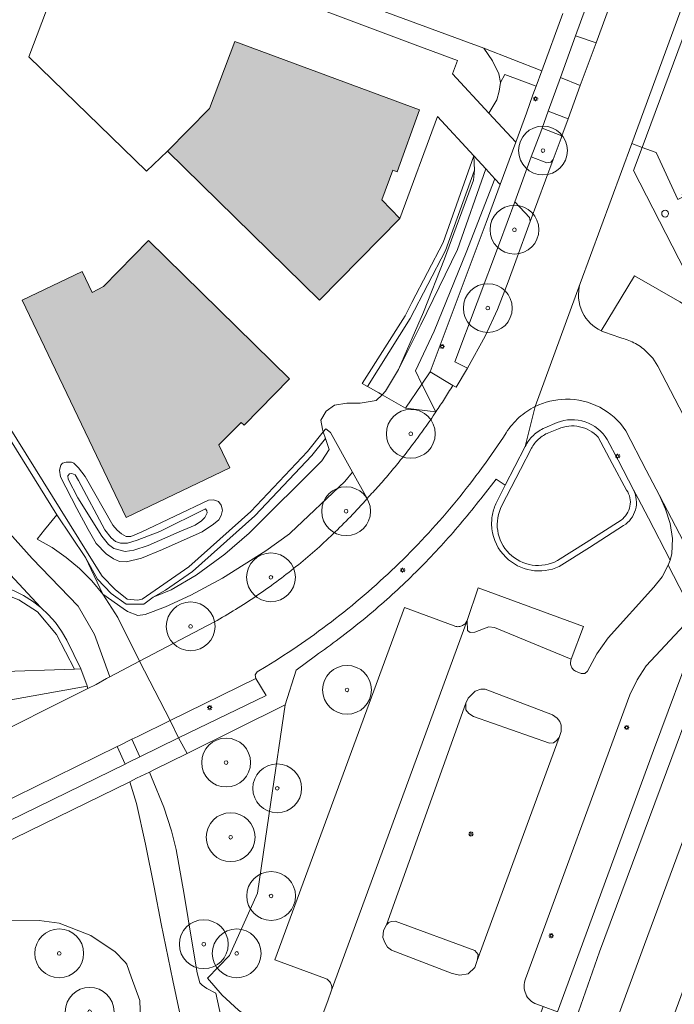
# Model space of a CAD drawing. Header units: metres. Extents: x 187482 to 189800, y 333582 to 335019.
# Tile 136 of 256: x 187936 to 188003, y 334816 to 334916. Entities that reach past the tile are written whole.
import ezdxf

# ---------------------------------------------------------------- set-up
doc = ezdxf.new("R2010")
doc.units = ezdxf.units.M
doc.layers.get('0').update_dxf_attribs({"color": 252, "lineweight": 18})
for name, color, linetype, lineweight in [('B-WE-GR-BEPLANTING_CULTUUR_BODEMBEDEKKER-GV', 252, 'Continuous', 18), ('B-WE-GR-BEPLANTING_CULTUUR_HEESTERS-GV', 252, 'Continuous', 18), ('B-WE-GR-BOOM-S', 252, 'Continuous', 18), ('B-WE-GR-GROENVOORZIENING-GV', 252, 'Continuous', 18), ('B-WE-IE-MEUBILAIR-S', 252, 'Continuous', 18), ('B-WE-IE-TERREINAFSCHEIDING_KUNSTMATIG_HEKWERK-G', 252, 'IE-TERREINAFSCHEIDING_KUNSTMATIG-SO', 18), ('B-WE-IE-TERREINAFSCHEIDING_KUNSTMATIG_MUUR-G', 252, 'IE-TERREINAFSCHEIDING_KUNSTMATIG-SO', 18), ('B-WE-OG-BEBOUWING-GV', 252, 'Continuous', 18), ('B-WE-OG-TERREIN_BEGROEID-GV', 252, 'Continuous', 18), ('B-WE-OG-TERREIN_ERF-GV', 252, 'Continuous', 18), ('B-WE-VH-GESLOTENVERHARDING_ASFALT-GV', 252, 'Continuous', 18), ('B-WE-VH-ONVERHARD-GV', 252, 'Continuous', 18), ('B-WE-VH-ONVERHARD_ZAND-GV', 252, 'Continuous', 18), ('B-WE-VH-OPENVERHARDING_BETONSTRAATSTEEN-GV', 252, 'Continuous', 18), ('B-WE-VH-OPENVERHARDING_TEGEL-GV', 252, 'Continuous', 18)]:
    doc.layers.add(name, color=color, linetype=linetype, lineweight=lineweight)
doc.layers.add('B-WE-OG-BEBOUWING-V', color=7, linetype='Continuous', lineweight=18, true_color=0xf0f0f0)
doc.linetypes.add('IE-TERREINAFSCHEIDING_KUNSTMATIG-SO', pattern='A,4,[82,NLCS.SHX,S=0.75,R=90,X=0,Y=0],4,-2', length=10)

# ---------------------------------------------------------------- blocks, each defined once
blk = doc.blocks.new('SIE-MEUBILAIR_PAAL_LICHTMAST-SO')
for points in [[(-0.62, 0), (-1, 0)], [(-0.71, 0.71), (-0.44, 0.44)], [(0, 1), (0, 0.62)], [(0.44, 0.44), (0.71, 0.71)], [(1, 0), (0.62, 0)], [(-0.71, -0.71), (-0.44, -0.44)], [(0, -0.62), (0, -1)], [(0.44, -0.44), (0.71, -0.71)]]:
    blk.add_lwpolyline(points)
blk.add_circle((0, 0), 0.5)
blk = doc.blocks.new('SGR-BOOM_GBKN-SO')
at = {"color": 0, "linetype": 'ByBlock', "lineweight": 18}
for radius in [2, 0.15]:
    blk.add_circle((0, 0), radius, dxfattribs=at)

msp = doc.modelspace()

# ---------------------------------------------------------------- hatches: boundary and pattern name
at = {"layer": 'B-WE-OG-BEBOUWING-V'}
h = msp.add_hatch(color=256, dxfattribs=at)
h.dxf.hatch_style = 1
h.paths.add_polyline_path([(187974.751, 334896.131), (187972.912, 334898.05), (187974.03, 334901.067), (187974.501, 334900.898), (187976.788, 334907.254), (187957.876, 334914.257), (187955.251, 334907.414), (187950.957, 334903.04), (187966.527, 334887.754)], flags=17)
h = msp.add_hatch(color=256, dxfattribs=at)
h.dxf.hatch_style = 1
h.paths.add_polyline_path([(187942.214, 334890.709), (187936.091, 334887.767), (187946.723, 334865.503), (187957.332, 334870.572), (187956.213, 334872.937), (187958.518, 334875.234), (187958.816, 334874.943), (187963.459, 334879.698), (187949.03, 334893.865), (187944.398, 334889.154), (187943.25, 334888.552)], flags=17)

# ---------------------------------------------------------------- linework, layer by layer
at = {"layer": 'B-WE-GR-BEPLANTING_CULTUUR_BODEMBEDEKKER-GV', "flags": 128}
for points in [[(187988.717, 334909.685), (187985.497, 334910.89), (187985.059, 334910.058), (187984.942, 334909.171), (187984.706, 334908.278), (187983.883, 334906.923), (187986.642, 334903.934), (187987.716, 334906.919), (187988.387, 334908.783)], [(187977.026, 334879.151), (187976.368, 334880.528), (187978.28, 334884.59), (187981.546, 334892.635), (187984.493, 334900.198), (187983.559, 334901.214), (187980.67, 334892.954), (187976.926, 334885.228), (187974.613, 334880.657), (187973.294, 334878.426), (187972.936, 334878.07), (187975.351, 334876.695)], [(187977.026, 334879.151), (187977.883, 334880.407), (187983.601, 334895.729), (187985.035, 334899.608), (187984.493, 334900.198), (187981.546, 334892.635), (187978.28, 334884.59), (187976.368, 334880.528)], [(187941.423, 334849.959), (187939.604, 334853.526), (187937.653, 334855.825), (187935.753, 334857.076), (187933.34, 334857.976), (187931.037, 334858.293), (187929.041, 334858.197), (187910.628, 334847.781), (187913.359, 334845.026), (187920.451, 334848.455), (187922.739, 334849.051), (187925.076, 334849.412)]]:
    msp.add_lwpolyline(points, close=True, dxfattribs=at)
at = {"layer": 'B-WE-GR-BEPLANTING_CULTUUR_HEESTERS-GV', "flags": 128}
for points in [[(187982.34, 334902.541), (187979.181, 334893.67), (187976.003, 334887.534), (187975.297, 334886.17), (187970.91, 334879.224), (187971.432, 334878.927), (187975.818, 334885.871), (187979.429, 334892.844), (187982.41, 334901.079)], [(187982.298, 334900.045), (187979.333, 334892.006), (187977.172, 334886.547), (187974.613, 334880.657), (187976.926, 334885.228), (187980.67, 334892.954), (187983.559, 334901.214), (187982.34, 334902.541), (187982.41, 334901.079)], [(187971.432, 334878.927), (187972.61, 334878.256), (187972.936, 334878.07), (187973.294, 334878.426), (187974.613, 334880.657), (187977.172, 334886.547), (187979.333, 334892.006), (187982.298, 334900.045), (187982.41, 334901.079), (187979.429, 334892.844), (187975.818, 334885.871)], [(187942.579, 334861.39), (187943.78, 334859.191), (187945.192, 334857.704), (187946.729, 334856.633), (187948.532, 334856.608), (187949.498, 334857.322), (187950.765, 334858.056), (187953.509, 334859.976), (187959.915, 334865.67), (187965.74, 334871.847), (187967.144, 334873.591), (187966.921, 334874.271), (187965.287, 334872.242), (187959.497, 334866.101), (187953.136, 334860.448), (187948.379, 334857.118), (187947.913, 334857.033), (187946.819, 334857.127), (187945.598, 334858.127), (187944.267, 334859.489), (187943.633, 334860.505), (187933.755, 334876.318), (187933.184, 334876.1), (187939.636, 334865.77)], [(187967.144, 334873.591), (187965.74, 334871.847), (187959.915, 334865.67), (187953.509, 334859.976), (187950.765, 334858.056), (187949.498, 334857.322), (187951.351, 334858.079), (187953.916, 334859.596), (187956.836, 334861.737), (187959.343, 334863.892), (187966.787, 334871.291), (187967.515, 334872.461)]]:
    msp.add_lwpolyline(points, close=True, dxfattribs=at)
for points in [[(187984.582, 334866.883), (187985.557, 334868.805), (187984.631, 334869.436), (187983.279, 334867.714)], [(188002.25, 334860.597), (188002.436, 334861.12), (188000.217, 334865.421), (187999.18, 334867.431), (187998.691, 334868.317)], [(187997.676, 334864.666), (187994.17, 334862.438), (187991.087, 334860.479)], [(187992.919, 334849.671), (187993.339, 334849.518), (187993.712, 334849.509), (187993.989, 334849.76), (187994.932, 334851.533), (187996.098, 334853.167), (188000.779, 334858.369), (188001.613, 334859.418), (188002.25, 334860.597)], [(187981.655, 334854.955), (187982.772, 334858.281), (187993.559, 334854.342), (187992.313, 334850.966)], [(187935.753, 334857.076), (187937.653, 334855.825), (187939.604, 334853.526), (187941.423, 334849.959), (187942.085, 334849.981), (187940.649, 334852.931), (187940.106, 334853.861), (187939.476, 334854.733), (187938.764, 334855.541), (187937.977, 334856.275), (187937.123, 334856.93), (187936.209, 334857.499), (187935.244, 334857.976)], [(187967.13, 334818.273), (187961.953, 334820.186), (187975.238, 334856.268), (187980.309, 334854.399)], [(187966.13, 334851.34), (187964.131, 334849.839), (187963.022, 334846.288), (187961.547, 334836.345), (187960.191, 334827.018), (187957.321, 334820.64), (187955.053, 334818.292), (187956.559, 334816.572), (187958.239, 334815.022), (187960.073, 334813.659), (187962.042, 334812.498), (187964.123, 334811.552), (187965.581, 334810.724), (187968.557, 334809.754), (187969.487, 334812.606), (187966.546, 334813.7), (187967.424, 334816.083), (187967.736, 334816.975)]]:
    msp.add_lwpolyline(points, dxfattribs=at)
at = {"layer": 'B-WE-GR-BEPLANTING_CULTUUR_HEESTERS-GV'}
for points in [[(187998.691, 334868.317, -0.1864923), (187998.89, 334866.295)], [(187983.279, 334867.714, -0.0190887), (187979.478, 334863.137)], [(187984.217, 334865.644, -0.0333842), (187984.358, 334866.275)], [(187984.358, 334866.275, -0.0332317), (187984.582, 334866.883)], [(187998.89, 334866.295, -0.1867488), (187997.676, 334864.666)], [(187984.16, 334864.999, -0.0324418), (187984.217, 334865.644)], [(187984.19, 334864.352, -0.0340017), (187984.16, 334864.999)], [(187985.614, 334861.425, -0.1721633), (187984.19, 334864.352)], [(187979.478, 334863.137, -0.019138), (187975.336, 334858.866)], [(187991.087, 334860.479, -0.3127802), (187985.614, 334861.425)], [(187975.336, 334858.866, -0.0192904), (187970.878, 334854.926)], [(187970.878, 334854.926, -0.0192262), (187966.13, 334851.34)], [(187980.309, 334854.399, 0.0513243), (187980.502, 334854.335)], [(187980.502, 334854.335, 0.0488175), (187980.704, 334854.311)], [(187980.704, 334854.311, 0.0493102), (187980.907, 334854.329)], [(187980.907, 334854.329, 0.051318), (187981.102, 334854.387)], [(187981.102, 334854.387, 0.0463441), (187981.281, 334854.483)], [(187981.281, 334854.483, 0.0452563), (187981.437, 334854.614)], [(187981.437, 334854.614, 0.0523365), (187981.563, 334854.773)], [(187981.563, 334854.773, 0.0526124), (187981.655, 334854.955)], [(187992.313, 334850.966, 0.0999092), (187992.242, 334850.574)], [(187992.242, 334850.574, 0.1030634), (187992.334, 334850.187)], [(187992.334, 334850.187, 0.1038633), (187992.573, 334849.868)], [(187992.573, 334849.868, 0.1012459), (187992.919, 334849.671)], [(187967.308, 334818.186, 0.0496779), (187967.13, 334818.273)], [(187967.466, 334818.067, 0.046518), (187967.308, 334818.186)], [(187967.598, 334817.919, 0.050245), (187967.466, 334818.067)], [(187967.699, 334817.748, 0.051823), (187967.598, 334817.919)], [(187967.765, 334817.561, 0.0525877), (187967.699, 334817.748)], [(187967.736, 334816.975, -0.0514709), (187967.784, 334817.167)], [(187967.794, 334817.365, 0.0464126), (187967.765, 334817.561)], [(187967.784, 334817.167, 0.0503769), (187967.794, 334817.365)]]:
    msp.add_lwpolyline(points, format="xyb", dxfattribs=at)
at = {"layer": 'B-WE-GR-GROENVOORZIENING-GV', "flags": 128}
for points in [[(187988.775, 334815.623), (187989.435, 334815.388), (187990.901, 334814.848), (187993.851, 334822.859), (188000.75, 334841.612), (188005.128, 334853.433), (188005.534, 334855.282), (188005.048, 334855.194), (188004.422, 334854.898), (188003.888, 334854.458), (188000, 334850.296), (187999.055, 334848.879), (187998.329, 334847.339), (187987.622, 334818.226)], [(187997.506, 334815.442), (187999.82, 334821.739), (188005.414, 334836.882), (188008.081, 334844.34), (188008.732, 334846.599), (188008.927, 334847.834), (188008.796, 334849.727), (188008.156, 334853.529), (188007.65, 334854.431), (188002.607, 334840.91), (187995.223, 334821.009), (187992.805, 334814.155), (187993.684, 334813.842)]]:
    msp.add_lwpolyline(points, dxfattribs=at)
for points in [[(187991.062, 334842.952), (187991.291, 334843.569), (187991.296, 334844.221), (187991.142, 334844.604), (187990.871, 334844.93), (187990.409, 334845.266), (187983.511, 334847.894), (187983.041, 334847.894), (187982.482, 334847.7), (187981.758, 334846.98), (187981.511, 334846.463), (187981.533, 334845.778), (187981.836, 334845.401), (187982.29, 334845.099), (187990.091, 334842.38), (187990.487, 334842.4), (187990.782, 334842.613)], [(187973.385, 334823.764), (187973.089, 334823.183), (187973.009, 334822.478), (187973.21, 334821.947), (187973.505, 334821.494), (187973.894, 334821.169), (187980.133, 334818.775), (187980.912, 334818.601), (187981.753, 334818.745), (187982.431, 334819.407), (187982.689, 334820.102), (187982.768, 334820.716), (187982.447, 334821.131), (187974.279, 334824.134), (187973.856, 334824.099), (187973.624, 334823.997)]]:
    msp.add_lwpolyline(points, close=True, dxfattribs=at)
at = {"layer": 'B-WE-GR-GROENVOORZIENING-GV'}
for points in [[(187987.622, 334818.226, 0.2015652), (187987.653, 334816.683)], [(187987.653, 334816.683, 0.2016433), (187988.775, 334815.623)]]:
    msp.add_lwpolyline(points, format="xyb", dxfattribs=at)
at = {"layer": 'B-WE-IE-TERREINAFSCHEIDING_KUNSTMATIG_HEKWERK-G', "ltscale": 0.2, "flags": 128}
for points in [[(187999.579, 334903.407), (188006.444, 334921.922), (188014.851, 334945.012), (188020.592, 334960.256), (188026.662, 334977.017), (188028.207, 334979.081), (188037.035, 334983.687)], [(188010.948, 334877.376), (188005.326, 334888.146), (187998.707, 334901.054), (187999.579, 334903.407)]]:
    msp.add_lwpolyline(points, dxfattribs=at)
at = {"layer": 'B-WE-IE-TERREINAFSCHEIDING_KUNSTMATIG_MUUR-G', "ltscale": 0.2}
for points in [[(188001.579, 334896.63, -0.4114286), (188001.929, 334896.98)], [(188001.929, 334896.28, -0.4114286), (188001.579, 334896.63)], [(188001.929, 334896.98, -0.4114286), (188002.279, 334896.63)], [(188002.279, 334896.63, -0.4114286), (188001.929, 334896.28)]]:
    msp.add_lwpolyline(points, format="xyb", dxfattribs=at)
at = {"layer": 'B-WE-OG-BEBOUWING-GV', "flags": 128}
for points in [[(187974.751, 334896.131), (187972.912, 334898.05), (187974.03, 334901.067), (187974.501, 334900.898), (187976.788, 334907.254), (187957.876, 334914.257), (187955.251, 334907.414), (187950.957, 334903.04), (187966.527, 334887.754)], [(187942.214, 334890.709), (187936.091, 334887.767), (187946.723, 334865.503), (187957.332, 334870.572), (187956.213, 334872.937), (187958.518, 334875.234), (187958.816, 334874.943), (187963.459, 334879.698), (187949.03, 334893.865), (187944.398, 334889.154), (187943.25, 334888.552)]]:
    msp.add_lwpolyline(points, close=True, dxfattribs=at)
at = {"layer": 'B-WE-OG-TERREIN_BEGROEID-GV', "flags": 128}
for points in [[(187999.176, 334932.444), (187992.76, 334914.829), (187994.852, 334914.132), (188001.308, 334931.74), (188000, 334932.172)], [(187991.214, 334910.587), (187989.95, 334907.117), (187991.999, 334906.353), (187993.245, 334909.75)], [(187988.218, 334902.442), (187989.826, 334901.836), (187990.217, 334901.889), (187990.475, 334902.188), (187991.267, 334904.356), (187991.362, 334904.614), (187989.321, 334905.39), (187989.186, 334905.019)], [(187986.538, 334897.842), (187984.969, 334893.596), (187980.405, 334881.429), (187981.686, 334880.79), (187983.488, 334884.079), (187984.777, 334886.81), (187985.864, 334889.627), (187986.655, 334891.78), (187988.108, 334895.82), (187988.036, 334896.229)], [(187977.026, 334879.151), (187975.351, 334876.695), (187978.454, 334876.317)], [(187967.144, 334873.591), (187967.515, 334872.461), (187966.787, 334871.291), (187959.343, 334863.892), (187956.836, 334861.737), (187953.916, 334859.596), (187951.351, 334858.079), (187949.498, 334857.322), (187948.532, 334856.608), (187946.729, 334856.633), (187945.192, 334857.704), (187943.78, 334859.191), (187942.579, 334861.39), (187944.338, 334857.644), (187946.407, 334856.187), (187946.869, 334855.861), (187947.918, 334855.461), (187948.689, 334855.542), (187950.745, 334856.351), (187953.357, 334857.542), (187956.584, 334859.293), (187961.024, 334862.068), (187963.442, 334863.815), (187963.546, 334863.913), (187969.133, 334869.182), (187969.909, 334870.144), (187967.65, 334874.219), (187967.183, 334874.596), (187966.921, 334874.271)], [(187939.636, 334865.77), (187938.381, 334864.231), (187937.6, 334863.274), (187939.144, 334862.406), (187940.601, 334861.4), (187941.96, 334860.265), (187943.21, 334859.009), (187944.338, 334857.644), (187942.579, 334861.39)], [(187941.423, 334849.959), (187925.076, 334849.412), (187922.739, 334849.051), (187920.451, 334848.455), (187913.359, 334845.026), (187917.432, 334840.919), (187919.415, 334840.324), (187932.962, 334846.474), (187942.725, 334848.222), (187942.719, 334848.239), (187942.085, 334849.981)], [(187951.222, 334844.692), (187952.1, 334842.907), (187961.059, 334847.273), (187960.01, 334849.017)], [(187951.222, 334844.692), (187947.909, 334843.061), (187947.321, 334842.771), (187948.146, 334840.98), (187952.1, 334842.907)], [(187946.631, 334840.242), (187945.815, 334842.031), (187933.267, 334835.895), (187908.336, 334823.705), (187907.893, 334821.307)]]:
    msp.add_lwpolyline(points, close=True, dxfattribs=at)
for points in [[(187980.176, 334879.035), (187977.883, 334880.407), (187977.026, 334879.151), (187978.454, 334876.317)], [(187925.717, 334873.958), (187937.091, 334861.296), (187941.797, 334856.422), (187943.478, 334853.508), (187945.058, 334849.178), (187948.111, 334850.762), (187945.872, 334855.256), (187944.338, 334857.644), (187943.21, 334859.009), (187941.96, 334860.265), (187940.601, 334861.4), (187939.144, 334862.406), (187937.6, 334863.274), (187938.381, 334864.231), (187939.636, 334865.77), (187933.184, 334876.1)], [(187921.859, 334855.364), (187923.401, 334856.129), (187928.919, 334858.734), (187929.987, 334858.867), (187931.063, 334858.895), (187932.137, 334858.819), (187933.198, 334858.639), (187933.487, 334858.561), (187934.237, 334858.357), (187935.244, 334857.976), (187936.209, 334857.499), (187937.123, 334856.93), (187937.977, 334856.275), (187923.123, 334872.217), (187923.251, 334870.379), (187923.49, 334869.169), (187924.012, 334860.519)], [(187971.409, 334867.439), (187969.909, 334870.144), (187969.133, 334869.182), (187963.546, 334863.913), (187963.442, 334863.815), (187961.024, 334862.068), (187956.584, 334859.293), (187953.357, 334857.542), (187950.745, 334856.351), (187948.689, 334855.542), (187947.918, 334855.461), (187946.869, 334855.861), (187946.407, 334856.187), (187944.338, 334857.644), (187945.872, 334855.256), (187948.111, 334850.762), (187955.768, 334854.802)], [(187922.913, 334837.837), (187929.979, 334841.532), (187931.46, 334842.307), (187942.812, 334847.963), (187942.725, 334848.222), (187932.962, 334846.474), (187919.415, 334840.324), (187917.432, 334840.919), (187913.359, 334845.026), (187911.457, 334844.107), (187912.232, 334843.17), (187914.229, 334839.72)]]:
    msp.add_lwpolyline(points, dxfattribs=at)
at = {"layer": 'B-WE-OG-TERREIN_BEGROEID-GV'}
for points in [[(187979.331, 334877.666, 0.0034272), (187979.757, 334878.348)], [(187979.757, 334878.348, 0.0038299), (187980.176, 334879.035)], [(187978.896, 334876.989, 0.0038082), (187979.331, 334877.666)], [(187978.454, 334876.317, 0.0034439), (187978.896, 334876.989)], [(187969.699, 334865.581, 0.0106551), (187971.409, 334867.439)], [(187967.913, 334863.796, 0.0103613), (187969.699, 334865.581)], [(187966.052, 334862.088, 0.010384), (187967.913, 334863.796)], [(187964.122, 334860.46, 0.0106511), (187966.052, 334862.088)], [(187962.125, 334858.915, 0.0106983), (187964.122, 334860.46)], [(187960.064, 334857.455, 0.0105406), (187962.125, 334858.915)], [(187957.944, 334856.083, 0.0103262), (187960.064, 334857.455)], [(187955.768, 334854.802, 0.0106623), (187957.944, 334856.083)]]:
    msp.add_lwpolyline(points, format="xyb", dxfattribs=at)
at = {"layer": 'B-WE-OG-TERREIN_ERF-GV', "flags": 128}
for points in [[(188027.157, 334981.875), (188022.139, 334968.201), (187998.505, 334903.799), (187999.579, 334903.407)], [(187933.755, 334876.318), (187943.633, 334860.505), (187944.267, 334859.489), (187945.598, 334858.127), (187946.819, 334857.127), (187947.913, 334857.033), (187948.379, 334857.118), (187953.136, 334860.448), (187959.497, 334866.101), (187965.287, 334872.242), (187966.921, 334874.271), (187966.836, 334874.53), (187966.684, 334875.481), (187967.207, 334876.382), (187968.063, 334877.021), (187969.319, 334877.209), (187970.705, 334877.197), (187972.331, 334877.467), (187972.936, 334878.07), (187972.61, 334878.256), (187971.432, 334878.927), (187970.91, 334879.224), (187975.297, 334886.17), (187976.003, 334887.534), (187979.181, 334893.67), (187982.34, 334902.541), (187978.632, 334906.577), (187974.751, 334896.131), (187966.527, 334887.754), (187950.957, 334903.04), (187948.803, 334900.967), (187936.772, 334912.706), (187942.082, 334926.797), (187976.338, 334913.928), (187980.667, 334912.32), (187980.166, 334910.95), (187983.883, 334906.923), (187984.706, 334908.278), (187984.942, 334909.171), (187985.059, 334910.058), (187984.883, 334910.963), (187984.247, 334912.282), (187983.369, 334913.578), (187963.496, 334920.916)], [(187999.579, 334903.407), (188006.444, 334921.922)], [(188006.444, 334921.922), (187999.579, 334903.407), (188001.004, 334902.887), (188003.235, 334898.084), (188003.792, 334898.331), (188003.684, 334898.623), (188003.917, 334898.711), (188003.976, 334898.561), (188008.134, 334900.489), (188008.03, 334900.683), (188008.27, 334900.787), (188008.335, 334900.559), (188008.986, 334900.744), (188004.521, 334910.631), (188007.735, 334919.013)], [(187963.496, 334920.916), (187983.369, 334913.578), (187989.294, 334911.265), (187991.443, 334917.146)], [(188011.173, 334876.945), (188010.948, 334877.376), (188005.326, 334888.146), (187998.707, 334901.054), (187999.579, 334903.407), (187998.505, 334903.799), (187993.236, 334889.486)], [(188003.235, 334898.084), (188001.004, 334902.887), (187999.579, 334903.407), (187998.707, 334901.054), (188005.326, 334888.146)], [(188009.75, 334878.146), (188008.057, 334881.486), (188005.681, 334885.705), (188005.45, 334886.184), (188005.002, 334886.602), (188003.442, 334887.607), (187998.81, 334890.268), (187995.376, 334884.619), (187995.458, 334884.582), (187995.54, 334884.546)], [(187995.376, 334884.619), (187998.81, 334890.268), (188003.442, 334887.607), (188005.002, 334886.602), (188005.45, 334886.184), (188005.681, 334885.705), (188008.057, 334881.486), (188009.75, 334878.146), (188011.982, 334873.848), (188012.621, 334874.17), (188011.173, 334876.945)], [(187995.707, 334884.48), (187997.292, 334883.929)], [(188000, 334882.516), (188000.659, 334881.806), (188001.194, 334880.997), (188004.234, 334875.172), (188009.75, 334878.146)], [(187958.239, 334815.022), (187956.559, 334816.572), (187955.053, 334818.292), (187957.321, 334820.64), (187960.191, 334827.018), (187961.547, 334836.345), (187963.022, 334846.288), (187952.987, 334841.335), (187949.577, 334839.653), (187949.109, 334839.422), (187949.31, 334838.89), (187950.582, 334835.803), (187951.382, 334833.397), (187951.85, 334831.475), (187952.655, 334826.88), (187953.491, 334821.876), (187954.011, 334818.864), (187954.289, 334817.813), (187954.52, 334817.575), (187954.98, 334817.259), (187955.921, 334816.769), (187957.376, 334809.994)], [(187951.08, 334805.951), (187953.508, 334807.51), (187953.156, 334809.211), (187952.52, 334813.264), (187951.507, 334818.063), (187950.309, 334823.859), (187949.608, 334827.637), (187948.695, 334832.039), (187947.798, 334836.187), (187947.089, 334838.428), (187908.702, 334819.666), (187910.179, 334817.038)], [(187922.653, 334814.65), (187917.165, 334817.056), (187916.167, 334817.65), (187915.855, 334818.212), (187915.949, 334818.648), (187916.261, 334819.085), (187917.104, 334819.77), (187927.652, 334823.631), (187933.673, 334824.188), (187937.822, 334824.216), (187939.852, 334823.93), (187943.109, 334822.678), (187945.594, 334820.992), (187946.59, 334819.962), (187946.796, 334819.748), (187946.815, 334819.69), (187947.236, 334818.424), (187948.117, 334816.016), (187948.34, 334810.24)], [(187948.34, 334810.24), (187948.117, 334816.016), (187947.236, 334818.424), (187946.815, 334819.69), (187946.796, 334819.748), (187946.59, 334819.962), (187945.594, 334820.992), (187943.109, 334822.678), (187939.852, 334823.93), (187937.822, 334824.216), (187933.673, 334824.188), (187927.652, 334823.631), (187917.104, 334819.77), (187916.261, 334819.085), (187915.949, 334818.648), (187915.855, 334818.212), (187916.167, 334817.65), (187917.165, 334817.056), (187922.653, 334814.65)]]:
    msp.add_lwpolyline(points, dxfattribs=at)
for points in [[(187983.559, 334901.214), (187984.493, 334900.198), (187985.035, 334899.608), (187986.642, 334903.934), (187983.883, 334906.923), (187980.166, 334910.95), (187980.667, 334912.32), (187976.338, 334913.928), (187942.082, 334926.797), (187936.772, 334912.706), (187948.803, 334900.967), (187950.957, 334903.04), (187955.251, 334907.414), (187957.876, 334914.257), (187976.788, 334907.254), (187974.501, 334900.898), (187974.03, 334901.067), (187972.912, 334898.05), (187974.751, 334896.131), (187978.632, 334906.577), (187982.34, 334902.541)], [(187989.294, 334911.265), (187983.369, 334913.578), (187984.247, 334912.282), (187984.883, 334910.963), (187985.059, 334910.058), (187985.497, 334910.89), (187988.717, 334909.685)], [(187942.214, 334890.709), (187943.25, 334888.552), (187944.398, 334889.154), (187949.03, 334893.865), (187963.459, 334879.698), (187958.816, 334874.943), (187958.518, 334875.234), (187956.213, 334872.937), (187957.332, 334870.572), (187946.723, 334865.503), (187936.091, 334887.767)], [(187946.772, 334860.963), (187946.046, 334860.995), (187945.428, 334861.273), (187944.675, 334861.788), (187943.661, 334862.827), (187942.851, 334864.264), (187941.694, 334866.42), (187940.012, 334869.65), (187939.905, 334870.361), (187940.029, 334870.87), (187940.199, 334871.071), (187940.57, 334871.163), (187941.126, 334871.163), (187941.358, 334871.07), (187941.851, 334870.575), (187942.515, 334869.694), (187945.354, 334864.703), (187945.801, 334864.192), (187946.264, 334863.837), (187946.727, 334863.543), (187947.222, 334863.558), (187948.257, 334864.005), (187955.149, 334867.275), (187955.69, 334867.305), (187956.184, 334867.15), (187956.477, 334866.749), (187956.585, 334866.239), (187956.461, 334865.698), (187956.229, 334865.266), (187955.688, 334864.803), (187954.513, 334864.031), (187950.449, 334862.227), (187948.301, 334861.317)], [(187946.772, 334860.963), (187948.301, 334861.317), (187950.449, 334862.227), (187954.513, 334864.031), (187955.688, 334864.803), (187956.229, 334865.266), (187956.461, 334865.698), (187956.585, 334866.239), (187956.477, 334866.749), (187956.184, 334867.15), (187955.69, 334867.305), (187955.149, 334867.275), (187948.257, 334864.005), (187947.222, 334863.558), (187946.727, 334863.543), (187946.264, 334863.837), (187945.801, 334864.192), (187945.354, 334864.703), (187942.515, 334869.694), (187941.851, 334870.575), (187941.358, 334871.07), (187941.126, 334871.163), (187940.57, 334871.163), (187940.199, 334871.071), (187940.029, 334870.87), (187939.905, 334870.361), (187940.012, 334869.65), (187941.694, 334866.42), (187942.851, 334864.264), (187943.661, 334862.827), (187944.675, 334861.788), (187945.428, 334861.273), (187946.046, 334860.995)], [(187954.433, 334865.141), (187954.804, 334865.48), (187955.02, 334865.959), (187954.99, 334866.191), (187954.866, 334866.392), (187950.168, 334864.063), (187947.85, 334863.169), (187946.877, 334862.876), (187946.151, 334862.861), (187945.626, 334863.031), (187945.178, 334863.402), (187944.561, 334864.222), (187941.862, 334869.291), (187941.491, 334869.862), (187941.182, 334870.017), (187940.92, 334869.986), (187940.75, 334869.755), (187940.78, 334869.43), (187941.783, 334867.499), (187944.228, 334863.58), (187944.915, 334862.738), (187945.455, 334862.305), (187946.614, 334862.026), (187947.51, 334862.165), (187948.978, 334862.612), (187952.161, 334864.015), (187953.784, 334864.724)], [(187954.433, 334865.141), (187953.784, 334864.724), (187952.161, 334864.015), (187948.978, 334862.612), (187947.51, 334862.165), (187946.614, 334862.026), (187945.455, 334862.305), (187944.915, 334862.738), (187944.228, 334863.58), (187941.783, 334867.499), (187940.78, 334869.43), (187940.75, 334869.755), (187940.92, 334869.986), (187941.182, 334870.017), (187941.491, 334869.862), (187941.862, 334869.291), (187944.561, 334864.222), (187945.178, 334863.402), (187945.626, 334863.031), (187946.151, 334862.861), (187946.877, 334862.876), (187947.85, 334863.169), (187950.168, 334864.063), (187954.866, 334866.392), (187954.99, 334866.191), (187955.02, 334865.959), (187954.804, 334865.48)]]:
    msp.add_lwpolyline(points, close=True, dxfattribs=at)
at = {"layer": 'B-WE-OG-TERREIN_ERF-GV'}
for points in [[(188001.579, 334896.63, -0.4114286), (188001.929, 334896.98)], [(188001.929, 334896.98, 0.4114286), (188001.579, 334896.63)], [(188001.929, 334896.28, -0.4114286), (188001.579, 334896.63)], [(188001.579, 334896.63, 0.4114286), (188001.929, 334896.28)], [(188001.929, 334896.98, -0.4114286), (188002.279, 334896.63)], [(188002.279, 334896.63, 0.4114286), (188001.929, 334896.98)], [(188002.279, 334896.63, -0.4114286), (188001.929, 334896.28)], [(188001.929, 334896.28, 0.4114286), (188002.279, 334896.63)], [(187993.236, 334889.486, 0.1919632), (187993.475, 334886.491)], [(187993.475, 334886.491, 0.1693614), (187995.376, 334884.619)], [(187995.54, 334884.546, 0.012405), (187995.707, 334884.48)], [(187997.292, 334883.929, -0.0655301), (187998.738, 334883.4)], [(187998.738, 334883.4, -0.0651851), (188000, 334882.516)]]:
    msp.add_lwpolyline(points, format="xyb", dxfattribs=at)
at = {"layer": 'B-WE-VH-GESLOTENVERHARDING_ASFALT-GV', "flags": 128}
for points in [[(187988.628, 334876.867), (187993.236, 334889.486), (187998.505, 334903.799), (188022.139, 334968.201), (188015.564, 334970.614), (188002.689, 334935.506), (188001.308, 334931.74), (187994.852, 334914.132), (187993.245, 334909.75)], [(187993.245, 334909.75), (187991.999, 334906.353), (187991.362, 334904.614), (187991.267, 334904.356), (187990.475, 334902.188), (187988.108, 334895.82), (187986.655, 334891.78), (187985.864, 334889.627), (187984.777, 334886.81), (187983.488, 334884.079), (187981.686, 334880.79), (187980.518, 334878.843), (187980.176, 334879.035)], [(187993.236, 334889.486), (187988.628, 334876.867)], [(187995.54, 334884.546), (187995.458, 334884.582), (187995.376, 334884.619)], [(187997.292, 334883.929), (187995.707, 334884.48)], [(188012.365, 334859.68), (188010.015, 334864.096), (188004.234, 334875.172), (188001.194, 334880.997), (188000.659, 334881.806), (188000, 334882.516)], [(187997.91, 334874.385), (188000, 334870.335), (188001.367, 334867.763), (188005.827, 334859.19), (188007.173, 334856.434), (188008.156, 334853.529)], [(187987.622, 334818.226), (187998.329, 334847.339), (187999.055, 334848.879), (188000, 334850.296), (188003.888, 334854.458), (188004.422, 334854.898), (188005.048, 334855.194), (188002.25, 334860.597), (188001.613, 334859.418), (188000.779, 334858.369), (187996.098, 334853.167), (187994.932, 334851.533), (187993.989, 334849.76), (187993.712, 334849.509), (187993.339, 334849.518), (187992.919, 334849.671)], [(187980.309, 334854.399), (187975.238, 334856.268), (187961.953, 334820.186), (187967.13, 334818.273)], [(187993.684, 334813.842), (187992.805, 334814.155), (187995.223, 334821.009), (188002.607, 334840.91), (188007.65, 334854.431), (188006.781, 334855.069), (188005.956, 334855.281), (188005.534, 334855.282), (188005.128, 334853.433), (188000.75, 334841.612), (187993.851, 334822.859), (187990.901, 334814.848), (187989.435, 334815.388), (187987.606, 334810.457), (187989.218, 334810.117), (187991.055, 334809.425), (187994.78, 334808.059), (187997.506, 334815.442)], [(187955.768, 334854.802), (187948.111, 334850.762), (187951.222, 334844.692), (187960.01, 334849.017), (187959.952, 334849.376), (187960.151, 334849.681), (187961.054, 334850.22)], [(187992.313, 334850.966), (187984.452, 334854.232), (187983.875, 334854.311), (187983.313, 334854.093), (187982.439, 334853.75), (187981.971, 334853.704), (187981.706, 334853.907), (187981.655, 334854.955), (187967.736, 334816.975), (187967.424, 334816.083), (187966.546, 334813.7), (187969.487, 334812.606), (187969.836, 334812.476), (187972.255, 334811.582), (187974.508, 334810.749), (187977.055, 334809.824), (187978.265, 334813.073)], [(187967.736, 334816.975), (187981.655, 334854.955)], [(188008.156, 334853.529), (188008.796, 334849.727), (188008.927, 334847.834), (188008.732, 334846.599), (188008.081, 334844.34), (188005.414, 334836.882), (187999.82, 334821.739), (187997.506, 334815.442), (187994.78, 334808.059), (187999.775, 334806.204), (188011.424, 334837.875), (188012.042, 334839.5), (188012.388, 334840.603)], [(187986.138, 334810.228), (187987.606, 334810.457), (187989.435, 334815.388), (187988.775, 334815.623)]]:
    msp.add_lwpolyline(points, dxfattribs=at)
at = {"layer": 'B-WE-VH-GESLOTENVERHARDING_ASFALT-GV'}
for points in [[(187993.475, 334886.491, -0.1919632), (187993.236, 334889.486)], [(187995.376, 334884.619, -0.1693614), (187993.475, 334886.491)], [(187995.707, 334884.48, -0.012405), (187995.54, 334884.546)], [(187998.738, 334883.4, 0.0655301), (187997.292, 334883.929)], [(188000, 334882.516, 0.0651851), (187998.738, 334883.4)], [(187979.757, 334878.348, -0.0034272), (187979.331, 334877.666)], [(187980.176, 334879.035, -0.0038299), (187979.757, 334878.348)], [(187979.331, 334877.666, -0.0038082), (187978.896, 334876.989)], [(187988.628, 334876.867, -0.1105534), (187991.731, 334877.616)], [(187991.731, 334877.616, -0.2542166), (187997.91, 334874.385)], [(187978.454, 334876.317, -0.0049158), (187977.884, 334875.476)], [(187978.896, 334876.989, -0.0034439), (187978.454, 334876.317)], [(187986.957, 334875.733, -0.0344079), (187987.753, 334876.358)], [(187987.753, 334876.358, -0.0332076), (187988.628, 334876.867)], [(187977.884, 334875.476, -0.0033042), (187977.302, 334874.643)], [(187986.255, 334875.003, -0.0349302), (187986.957, 334875.733)], [(187977.302, 334874.643, -0.003545), (187976.707, 334873.819)], [(187980.552, 334867.199, 0.0279424), (187985.661, 334874.184)], [(187985.661, 334874.184, -0.0345898), (187986.255, 334875.003)], [(187976.707, 334873.819, -0.004131), (187976.1, 334873.004)], [(187976.1, 334873.004, -0.0062645), (187974.983, 334871.567)], [(187974.983, 334871.567, -0.006607), (187973.828, 334870.159)], [(187973.828, 334870.159, -0.0066162), (187972.637, 334868.783)], [(187972.637, 334868.783, -0.0062082), (187971.409, 334867.439)], [(187971.409, 334867.439, -0.0106551), (187969.699, 334865.581)], [(187974.698, 334860.825, 0.0279667), (187980.552, 334867.199)], [(187969.699, 334865.581, -0.0103613), (187967.913, 334863.796)], [(187967.913, 334863.796, -0.010384), (187966.052, 334862.088)], [(187966.052, 334862.088, -0.0106511), (187964.122, 334860.46)], [(187964.122, 334860.46, -0.0106983), (187962.125, 334858.915)], [(187968.172, 334855.142, 0.0277641), (187974.698, 334860.825)], [(187962.125, 334858.915, -0.0105406), (187960.064, 334857.455)], [(187960.064, 334857.455, -0.0103262), (187957.944, 334856.083)], [(187957.944, 334856.083, -0.0106623), (187955.768, 334854.802)], [(187961.054, 334850.22, 0.0277567), (187968.172, 334855.142)], [(187980.502, 334854.335, -0.0513243), (187980.309, 334854.399)], [(187980.704, 334854.311, -0.0488175), (187980.502, 334854.335)], [(187980.907, 334854.329, -0.0493102), (187980.704, 334854.311)], [(187981.102, 334854.387, -0.051318), (187980.907, 334854.329)], [(187981.281, 334854.483, -0.0463441), (187981.102, 334854.387)], [(187981.437, 334854.614, -0.0452563), (187981.281, 334854.483)], [(187981.563, 334854.773, -0.0523365), (187981.437, 334854.614)], [(187981.655, 334854.955, -0.0526124), (187981.563, 334854.773)], [(187992.242, 334850.574, -0.0999092), (187992.313, 334850.966)], [(187992.334, 334850.187, -0.1030634), (187992.242, 334850.574)], [(187992.573, 334849.868, -0.1038633), (187992.334, 334850.187)], [(187992.919, 334849.671, -0.1012459), (187992.573, 334849.868)], [(187967.13, 334818.273, -0.0496779), (187967.308, 334818.186)], [(187967.308, 334818.186, -0.046518), (187967.466, 334818.067)], [(187967.466, 334818.067, -0.050245), (187967.598, 334817.919)], [(187967.598, 334817.919, -0.051823), (187967.699, 334817.748)], [(187967.699, 334817.748, -0.0525877), (187967.765, 334817.561)], [(187987.653, 334816.683, -0.2015652), (187987.622, 334818.226)], [(187967.784, 334817.167, 0.0514709), (187967.736, 334816.975)], [(187967.765, 334817.561, -0.0464126), (187967.794, 334817.365)], [(187967.794, 334817.365, -0.0503769), (187967.784, 334817.167)], [(187988.775, 334815.623, -0.2016433), (187987.653, 334816.683)]]:
    msp.add_lwpolyline(points, format="xyb", dxfattribs=at)
at = {"layer": 'B-WE-VH-GESLOTENVERHARDING_ASFALT-GV', "flags": 128}
for points in [[(188007.65, 334854.431), (188008.156, 334853.529), (188007.173, 334856.434), (188005.827, 334859.19), (188001.367, 334867.763), (188001.981, 334866.351), (188002.456, 334864.886), (188002.702, 334863.344), (188002.604, 334861.785), (188002.436, 334861.12), (188002.25, 334860.597), (188005.048, 334855.194), (188005.534, 334855.282), (188005.956, 334855.281), (188006.781, 334855.069)], [(187981.655, 334854.955), (187981.706, 334853.907), (187981.971, 334853.704), (187982.439, 334853.75), (187983.313, 334854.093), (187983.875, 334854.311), (187984.452, 334854.232), (187992.313, 334850.966), (187993.559, 334854.342), (187982.772, 334858.281)], [(187948.111, 334850.762), (187945.058, 334849.178), (187944.708, 334848.997), (187943.674, 334848.392), (187942.812, 334847.963), (187931.46, 334842.307), (187929.979, 334841.532), (187933.267, 334835.895), (187945.815, 334842.031), (187946.052, 334842.147), (187947.321, 334842.771), (187947.909, 334843.061), (187951.222, 334844.692)], [(187973.385, 334823.764), (187981.511, 334846.463), (187981.758, 334846.98), (187982.482, 334847.7), (187983.041, 334847.894), (187983.511, 334847.894), (187990.409, 334845.266), (187990.871, 334844.93), (187991.142, 334844.604), (187991.296, 334844.221), (187991.291, 334843.569), (187991.062, 334842.952), (187982.689, 334820.102), (187982.431, 334819.407), (187981.753, 334818.745), (187980.912, 334818.601), (187980.133, 334818.775), (187973.894, 334821.169), (187973.505, 334821.494), (187973.21, 334821.947), (187973.009, 334822.478), (187973.089, 334823.183)], [(187981.511, 334846.463), (187973.385, 334823.764), (187973.624, 334823.997), (187973.856, 334824.099), (187974.279, 334824.134), (187982.447, 334821.131), (187982.768, 334820.716), (187982.689, 334820.102), (187991.062, 334842.952), (187990.782, 334842.613), (187990.487, 334842.4), (187990.091, 334842.38), (187982.29, 334845.099), (187981.836, 334845.401), (187981.533, 334845.778)], [(187946.631, 334840.242), (187946.926, 334840.386), (187948.146, 334840.98), (187947.321, 334842.771), (187946.052, 334842.147), (187945.815, 334842.031)]]:
    msp.add_lwpolyline(points, close=True, dxfattribs=at)
at = {"layer": 'B-WE-VH-ONVERHARD-GV', "flags": 128}
msp.add_lwpolyline([(187937.977, 334856.275), (187938.764, 334855.541), (187939.476, 334854.733), (187940.106, 334853.861), (187940.649, 334852.931), (187942.085, 334849.981), (187942.719, 334848.239), (187942.725, 334848.222), (187942.812, 334847.963), (187943.674, 334848.392), (187944.708, 334848.997), (187945.058, 334849.178), (187943.478, 334853.508), (187941.797, 334856.422), (187937.091, 334861.296), (187925.717, 334873.958), (187922.602, 334879.176), (187922.9, 334875.395), (187922.972, 334874.37), (187923.123, 334872.217)], close=True, dxfattribs=at)
at = {"layer": 'B-WE-VH-ONVERHARD_ZAND-GV', "flags": 128}
msp.add_lwpolyline([(187949.109, 334839.422), (187947.796, 334838.774), (187947.089, 334838.428), (187947.798, 334836.187), (187948.695, 334832.039), (187949.608, 334827.637), (187950.309, 334823.859), (187951.507, 334818.063), (187952.52, 334813.264), (187953.156, 334809.211), (187953.508, 334807.51), (187956.31, 334809.31), (187957.376, 334809.994), (187955.921, 334816.769), (187954.98, 334817.259), (187954.52, 334817.575), (187954.289, 334817.813), (187954.011, 334818.864), (187953.491, 334821.876), (187952.655, 334826.88), (187951.85, 334831.475), (187951.382, 334833.397), (187950.582, 334835.803), (187949.31, 334838.89)], close=True, dxfattribs=at)
at = {"layer": 'B-WE-VH-OPENVERHARDING_BETONSTRAATSTEEN-GV', "flags": 128}
for points in [[(187978.454, 334876.317), (187975.351, 334876.695), (187972.936, 334878.07), (187972.331, 334877.467), (187970.705, 334877.197), (187969.319, 334877.209), (187968.063, 334877.021), (187967.207, 334876.382), (187966.684, 334875.481), (187966.836, 334874.53), (187966.921, 334874.271), (187967.183, 334874.596), (187967.65, 334874.219), (187969.909, 334870.144)], [(187990.861, 334875.217), (187989.602, 334874.68)], [(187991.001, 334874.588), (187990, 334874.176)], [(187990, 334874.176), (187991.001, 334874.588)], [(187997.981, 334868.305), (187996.515, 334871.043), (187995.069, 334873.743)], [(187995.069, 334873.743), (187996.515, 334871.043), (187997.981, 334868.305)], [(187998.691, 334868.317), (187997.108, 334871.36), (187996.005, 334873.488)], [(187987.603, 334872.779), (187986.544, 334870.727), (187985.557, 334868.805), (187984.582, 334866.883)], [(187988.235, 334872.583), (187987.12, 334870.429), (187985.22, 334866.741)], [(187985.22, 334866.741), (187987.12, 334870.429), (187988.235, 334872.583)], [(187969.909, 334870.144), (187971.409, 334867.439)], [(187990.912, 334861.075), (187993.842, 334862.95), (187997.414, 334865.237)], [(187997.414, 334865.237), (187993.842, 334862.95), (187990.912, 334861.075)], [(187991.087, 334860.479), (187994.17, 334862.438), (187997.676, 334864.666)]]:
    msp.add_lwpolyline(points, dxfattribs=at)
at = {"layer": 'B-WE-VH-OPENVERHARDING_BETONSTRAATSTEEN-GV'}
for points in [[(187977.884, 334875.476, 0.0049158), (187978.454, 334876.317)], [(187977.302, 334874.643, 0.0033042), (187977.884, 334875.476)], [(187993.75, 334875.294, 0.1775639), (187990.861, 334875.217)], [(187996.005, 334873.488, 0.1775232), (187993.75, 334875.294)], [(187976.707, 334873.819, 0.003545), (187977.302, 334874.643)], [(187989.602, 334874.68, 0.0881191), (187988.434, 334873.907)], [(187990, 334874.176, 0.0896404), (187988.975, 334873.538)], [(187988.975, 334873.538, -0.0896404), (187990, 334874.176)], [(187993.167, 334874.8, 0.1523412), (187991.001, 334874.588)], [(187991.001, 334874.588, -0.1523412), (187993.167, 334874.8)], [(187995.069, 334873.743, 0.1522565), (187993.167, 334874.8)], [(187993.167, 334874.8, -0.1522565), (187995.069, 334873.743)], [(187976.1, 334873.004, 0.004131), (187976.707, 334873.819)], [(187988.434, 334873.907, 0.0882175), (187987.603, 334872.779)], [(187988.975, 334873.538, 0.087913), (187988.235, 334872.583)], [(187988.235, 334872.583, -0.087913), (187988.975, 334873.538)], [(187974.983, 334871.567, 0.0062645), (187976.1, 334873.004)], [(187973.828, 334870.159, 0.006607), (187974.983, 334871.567)], [(187972.637, 334868.783, 0.0066162), (187973.828, 334870.159)], [(187971.409, 334867.439, 0.0062082), (187972.637, 334868.783)], [(187998.331, 334866.654, 0.1986019), (187997.981, 334868.305)], [(187997.981, 334868.305, -0.1986019), (187998.331, 334866.654)], [(187998.89, 334866.295, 0.1864923), (187998.691, 334868.317)], [(187984.358, 334866.275, 0.0333842), (187984.217, 334865.644)], [(187984.582, 334866.883, 0.0332317), (187984.358, 334866.275)], [(187985.22, 334866.741, 0.3295024), (187985.971, 334861.803)], [(187985.971, 334861.803, -0.3295024), (187985.22, 334866.741)], [(187997.414, 334865.237, 0.1980337), (187998.331, 334866.654)], [(187998.331, 334866.654, -0.1980337), (187997.414, 334865.237)], [(187997.676, 334864.666, 0.1867488), (187998.89, 334866.295)], [(187984.217, 334865.644, 0.0324418), (187984.16, 334864.999)], [(187984.16, 334864.999, 0.0340017), (187984.19, 334864.352)], [(187984.19, 334864.352, 0.1721633), (187985.614, 334861.425)], [(187985.614, 334861.425, 0.3127802), (187991.087, 334860.479)], [(187985.971, 334861.803, 0.3294627), (187990.912, 334861.075)], [(187990.912, 334861.075, -0.3294627), (187985.971, 334861.803)]]:
    msp.add_lwpolyline(points, format="xyb", dxfattribs=at)
at = {"layer": 'B-WE-VH-OPENVERHARDING_TEGEL-GV', "flags": 128}
for points in [[(187991.443, 334917.146), (187989.294, 334911.265), (187988.717, 334909.685), (187988.387, 334908.783), (187987.716, 334906.919), (187986.642, 334903.934), (187985.035, 334899.608), (187983.601, 334895.729), (187977.883, 334880.407), (187980.176, 334879.035), (187980.518, 334878.843), (187981.686, 334880.79), (187980.405, 334881.429), (187984.969, 334893.596), (187986.538, 334897.842), (187988.218, 334902.442), (187989.186, 334905.019), (187989.321, 334905.39), (187989.95, 334907.117), (187991.214, 334910.587), (187992.76, 334914.829), (187999.176, 334932.444)], [(187983.279, 334867.714), (187984.631, 334869.436), (187985.557, 334868.805), (187986.544, 334870.727), (187987.603, 334872.779), (187988.628, 334876.867)], [(187988.628, 334876.867), (187987.603, 334872.779)], [(187989.602, 334874.68), (187990.861, 334875.217)], [(188001.367, 334867.763), (188000, 334870.335), (187997.91, 334874.385)], [(187996.005, 334873.488), (187997.108, 334871.36), (187998.691, 334868.317), (187999.18, 334867.431), (188000.217, 334865.421), (188002.436, 334861.12), (188002.604, 334861.785), (188002.702, 334863.344), (188002.456, 334864.886), (188001.981, 334866.351), (188001.367, 334867.763)], [(187952.1, 334842.907), (187952.987, 334841.335), (187963.022, 334846.288), (187964.131, 334849.839), (187966.13, 334851.34)], [(187961.054, 334850.22), (187960.151, 334849.681), (187959.952, 334849.376), (187960.01, 334849.017), (187961.059, 334847.273), (187952.1, 334842.907)]]:
    msp.add_lwpolyline(points, dxfattribs=at)
for points in [[(187991.214, 334910.587), (187993.245, 334909.75), (187994.852, 334914.132), (187992.76, 334914.829)], [(187989.95, 334907.117), (187989.321, 334905.39), (187991.362, 334904.614), (187991.999, 334906.353)], [(187990.475, 334902.188), (187990.217, 334901.889), (187989.826, 334901.836), (187988.218, 334902.442), (187986.538, 334897.842), (187988.036, 334896.229), (187988.108, 334895.82)], [(187952.1, 334842.907), (187948.146, 334840.98), (187946.926, 334840.386), (187946.631, 334840.242), (187907.893, 334821.307), (187908.702, 334819.666), (187947.089, 334838.428), (187947.796, 334838.774), (187949.109, 334839.422), (187949.577, 334839.653), (187952.987, 334841.335)]]:
    msp.add_lwpolyline(points, close=True, dxfattribs=at)
at = {"layer": 'B-WE-VH-OPENVERHARDING_TEGEL-GV'}
for points in [[(187991.731, 334877.616, 0.1105534), (187988.628, 334876.867)], [(187997.91, 334874.385, 0.2542166), (187991.731, 334877.616)], [(187987.753, 334876.358, 0.0344079), (187986.957, 334875.733)], [(187988.628, 334876.867, 0.0332076), (187987.753, 334876.358)], [(187986.957, 334875.733, 0.0349302), (187986.255, 334875.003)], [(187990.861, 334875.217, -0.1775639), (187993.75, 334875.294)], [(187993.75, 334875.294, -0.1775232), (187996.005, 334873.488)], [(187985.661, 334874.184, -0.0279424), (187980.552, 334867.199)], [(187986.255, 334875.003, 0.0345898), (187985.661, 334874.184)], [(187988.434, 334873.907, -0.0881191), (187989.602, 334874.68)], [(187987.603, 334872.779, -0.0882175), (187988.434, 334873.907)], [(187980.552, 334867.199, -0.0279667), (187974.698, 334860.825)], [(187979.478, 334863.137, 0.0190887), (187983.279, 334867.714)], [(187975.336, 334858.866, 0.019138), (187979.478, 334863.137)], [(187974.698, 334860.825, -0.0277641), (187968.172, 334855.142)], [(187970.878, 334854.926, 0.0192904), (187975.336, 334858.866)], [(187968.172, 334855.142, -0.0277567), (187961.054, 334850.22)], [(187966.13, 334851.34, 0.0192262), (187970.878, 334854.926)]]:
    msp.add_lwpolyline(points, format="xyb", dxfattribs=at)

# ---------------------------------------------------------------- block references
at = {"layer": 'B-WE-GR-BOOM-S', "xscale": 1.25, "yscale": 1.25, "zscale": 1.25}
for p in [(187989.42, 334903.09), (187986.5, 334894.98), (187983.77, 334886.95), (187975.88, 334874.07), (187969.26, 334866.14), (187961.56, 334859.37), (187953.33, 334854.34), (187969.35, 334847.84), (187956.97, 334840.39), (187962.2, 334837.75), (187957.43, 334832.74), (187961.58, 334826.72), (187954.68, 334821.78), (187939.87, 334820.84), (187958.05, 334820.84), (187942.99, 334814.86)]:
    msp.add_blockref('SGR-BOOM_GBKN-SO', p, dxfattribs=at)
at = {"layer": 'B-WE-IE-MEUBILAIR-S', "xscale": 0.25, "yscale": 0.25, "zscale": 0.25}
for p in [(187988.662, 334908.387), (187979.094, 334883.009), (187997.068, 334871.777), (187975.046, 334860.101), (187955.283, 334846.018), (187997.997, 334843.984), (187982.042, 334833.066), (187990.267, 334822.652)]:
    msp.add_blockref('SIE-MEUBILAIR_PAAL_LICHTMAST-SO', p, dxfattribs=at)

doc.saveas('drawing.dxf')
